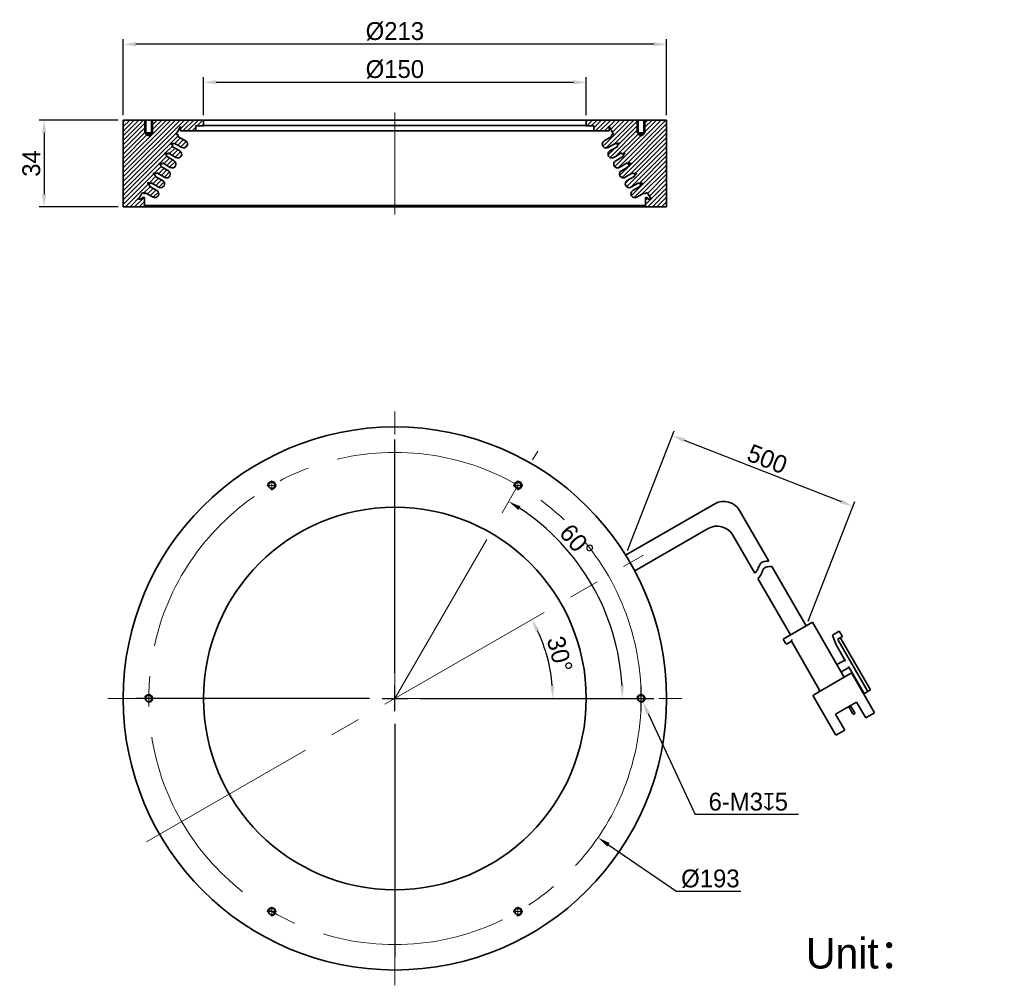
# Model space of a CAD drawing. Header units: inches. Extents: x -2939 to -2746, y -670 to -481.
import ezdxf

# ---------------------------------------------------------------- set-up
doc = ezdxf.new("R2010")
doc.units = ezdxf.units.IN
doc.header["$LTSCALE"] = 3
doc.header["$MEASUREMENT"] = 0
doc.header["$PDSIZE"] = -5
doc.linetypes.add('点画线', pattern=[18, 12, -2, 2, -2])
doc.layers.get('Defpoints').update_dxf_attribs({"lineweight": 18})
for name, color, linetype, lineweight in [('中心线层', 1, '点画线', 18), ('剖面线层', 4, 'Continuous', 18), ('明细栏文字', 6, 'Continuous', 18), ('标注', 3, 'Continuous', 25), ('粗实线层', 7, 'Continuous', 35)]:
    doc.layers.add(name, color=color, linetype=linetype, lineweight=lineweight)
doc.styles.get("Standard").update_dxf_attribs({"font": '兰亭黑 GBK.TTF'})
doc.dimstyles.new('CST Standard', dxfattribs={"dimtxt": 3.5, "dimasz": 2.5, "dimexe": 1, "dimexo": 1, "dimgap": 0.6, "dimtad": 1, "dimtoh": 1, "dimdsep": 46, "dimtxsty": 'Standard', "dimcen": -2.5, "dimdle": 5, "dimclrd": 8, "dimclre": 8, "dimadec": 1, "dimazin": 2, "dimtfac": 1, "dimtofl": 0, "dimtmove": 0, "dimatfit": 0, "dimfxl": 1, "dimtolj": 1, "dimarcsym": 0})

# ---------------------------------------------------------------- blocks, each defined once
blk = doc.blocks.new('*D118')
at = {"layer": 'Defpoints', "color": 0}
for p in [(-2817.02, -585.59), (-2835.24, -608.34), (-2921.99, -613.71), (-2809.49, -613.71), (-2914.45, -641.84)]:
    blk.add_point(p, dxfattribs=at)
at = {"layer": '标注', "color": 9, "linetype": 'Continuous', "lineweight": -2, "ltscale": 3}
blk.add_arc((-2865.74, -613.71), 30.96, 4.6271, 25.3729, dxfattribs=at)
at = {"layer": '标注', "color": 9}
for points in [[(-2837.39, -600.25), (-2838.13, -600.64), (-2838.92, -598.23)], [(-2835.29, -611.23), (-2834.46, -611.2), (-2834.77, -613.71)]]:
    blk.add_solid(points, dxfattribs=at)
at = {"layer": '标注', "color": 7, "ltscale": 3, "insert": (-2833.43, -605.06), "char_height": 3.5, "attachment_point": 5, "rotation": 285}
blk.add_mtext('\\A1;30%%d', dxfattribs=at)
blk = doc.blocks.new('*D119')
at = {"layer": 'Defpoints', "color": 0}
for p in [(-2837.73, -565.2), (-2823.84, -598.46), (-2921.99, -613.71), (-2865.74, -613.71), (-2809.49, -613.71)]:
    blk.add_point(p, dxfattribs=at)
at = {"layer": '标注', "color": 9, "linetype": 'Continuous', "lineweight": -2, "ltscale": 3}
blk.add_arc((-2865.74, -613.71), 44.59, 3.2129, 56.7871, dxfattribs=at)
at = {"layer": '标注', "color": 9}
for points in [[(-2841.1, -576.05), (-2841.53, -576.76), (-2843.44, -575.1)], [(-2821.64, -611.23), (-2820.8, -611.2), (-2821.15, -613.71)]]:
    blk.add_solid(points, dxfattribs=at)
at = {"layer": '标注', "color": 7, "ltscale": 3, "insert": (-2830.11, -582.95), "char_height": 3.5, "attachment_point": 5, "rotation": 310.8097}
blk.add_mtext('\\A1;60%%d', dxfattribs=at)
blk = doc.blocks.new('*D120')
at = {"layer": 'Defpoints', "color": 0}
for p in [(-2775.96, -576), (-2820.52, -585.63), (-2785.13, -599.46)]:
    blk.add_point(p, dxfattribs=at)
at = {"layer": '标注', "color": 8, "linetype": 'Continuous', "lineweight": -2, "ltscale": 3}
for p, q in [((-2820.15, -584.7), (-2810.99, -561.25)), ((-2784.76, -598.53), (-2775.6, -575.07))]:
    blk.add_line(p, q, dxfattribs=at)
at = {"layer": '标注', "color": 9, "linetype": 'Continuous', "lineweight": -2, "ltscale": 3}
blk.add_line((-2809.02, -563.09), (-2778.29, -575.09), dxfattribs=at)
at = {"layer": '标注', "color": 9}
for points in [[(-2808.87, -562.7), (-2809.18, -563.48), (-2811.35, -562.18)], [(-2778.44, -575.48), (-2778.14, -574.71), (-2775.96, -576)]]:
    blk.add_solid(points, dxfattribs=at)
at = {"layer": '标注', "color": 7, "ltscale": 3, "insert": (-2792.75, -566.77), "char_height": 3.5, "attachment_point": 5, "rotation": 338.6598}
blk.add_mtext('\\A1;500', dxfattribs=at)
blk = doc.blocks.new('*D121')
at = {"layer": 'Defpoints', "color": 0}
for p in [(-2817.8, -613.03), (-2817.17, -614.39)]:
    blk.add_point(p, dxfattribs=at)
at = {"layer": '标注', "color": 8, "linetype": 'Continuous', "ltscale": 3}
for p, q in [((-2817.49, -616.21), (-2817.49, -611.21)), ((-2819.99, -613.71), (-2814.99, -613.71))]:
    blk.add_line(p, q, dxfattribs=at)
at = {"layer": '标注', "color": 9, "linetype": 'Continuous', "lineweight": -2, "ltscale": 3}
for p in [(-2816.12, -616.66), (-2786.63, -636.46)]:
    blk.add_line(p, (-2806.9, -636.46), dxfattribs=at)
at = {"layer": '标注', "color": 9}
blk.add_solid([(-2815.74, -616.48), (-2816.49, -616.84), (-2817.17, -614.39)], dxfattribs=at)
at = {"layer": '标注', "color": 7, "ltscale": 3, "insert": (-2796.47, -633.97), "char_height": 3.5, "attachment_point": 5}
blk.add_mtext('\\A1;6-M3{\\A1;\\fGDT|b0|i0|c0|p2;\\C0;x}5', dxfattribs=at)
blk = doc.blocks.new('*D122')
at = {"layer": 'Defpoints', "color": 0}
for p in [(-2905.54, -586.44), (-2825.94, -640.99)]:
    blk.add_point(p, dxfattribs=at)
at = {"layer": '标注', "color": 8, "linetype": 'Continuous', "ltscale": 3}
for p, q in [((-2865.74, -608.71), (-2865.74, -562.96)), ((-2865.74, -616.21), (-2865.74, -611.21)), ((-2870.74, -613.71), (-2916.49, -613.71)), ((-2868.24, -613.71), (-2863.24, -613.71)), ((-2860.74, -613.71), (-2814.99, -613.71)), ((-2865.74, -618.71), (-2865.74, -664.46))]:
    blk.add_line(p, q, dxfattribs=at)
at = {"layer": '标注', "color": 9, "linetype": 'Continuous', "lineweight": -2, "ltscale": 3}
for p in [(-2823.88, -642.4), (-2797.93, -651.59)]:
    blk.add_line(p, (-2810.47, -651.59), dxfattribs=at)
at = {"layer": '标注', "color": 9}
blk.add_solid([(-2823.64, -642.06), (-2824.11, -642.75), (-2825.94, -640.99)], dxfattribs=at)
at = {"layer": '标注', "color": 7, "ltscale": 3, "insert": (-2803.9, -649.07), "char_height": 3.5, "attachment_point": 5}
blk.add_mtext('\\A1;%%C193', dxfattribs=at)
blk = doc.blocks.new('*D123')
at = {"layer": 'Defpoints', "color": 0}
for p in [(-2918.99, -485.43), (-2918.99, -500.31), (-2812.49, -500.31)]:
    blk.add_point(p, dxfattribs=at)
at = {"layer": '标注', "color": 8, "linetype": 'Continuous', "lineweight": -2, "ltscale": 3}
for p, q in [((-2918.99, -499.31), (-2918.99, -484.43)), ((-2812.49, -499.31), (-2812.49, -484.43))]:
    blk.add_line(p, q, dxfattribs=at)
at = {"layer": '标注', "color": 9, "linetype": 'Continuous', "lineweight": -2, "ltscale": 3}
blk.add_line((-2814.99, -485.43), (-2916.49, -485.43), dxfattribs=at)
at = {"layer": '标注', "color": 9}
for points in [[(-2916.49, -485.02), (-2916.49, -485.85), (-2918.99, -485.43)], [(-2814.99, -485.85), (-2814.99, -485.02), (-2812.49, -485.43)]]:
    blk.add_solid(points, dxfattribs=at)
at = {"layer": '标注', "color": 7, "ltscale": 3, "insert": (-2865.74, -482.91), "char_height": 3.5, "attachment_point": 5}
blk.add_mtext('\\A1;%%C213', dxfattribs=at)
blk = doc.blocks.new('*D124')
at = {"layer": 'Defpoints', "color": 0}
for p in [(-2828.24, -492.89), (-2903.24, -500.31), (-2828.24, -500.31)]:
    blk.add_point(p, dxfattribs=at)
at = {"layer": '标注', "color": 8, "linetype": 'Continuous', "lineweight": -2, "ltscale": 3}
for p, q in [((-2903.24, -499.31), (-2903.24, -491.89)), ((-2828.24, -499.31), (-2828.24, -491.89))]:
    blk.add_line(p, q, dxfattribs=at)
at = {"layer": '标注', "color": 9, "linetype": 'Continuous', "lineweight": -2, "ltscale": 3}
blk.add_line((-2900.74, -492.89), (-2830.74, -492.89), dxfattribs=at)
at = {"layer": '标注', "color": 9}
for points in [[(-2900.74, -492.47), (-2900.74, -493.3), (-2903.24, -492.89)], [(-2830.74, -493.3), (-2830.74, -492.47), (-2828.24, -492.89)]]:
    blk.add_solid(points, dxfattribs=at)
at = {"layer": '标注', "color": 7, "ltscale": 3, "insert": (-2865.74, -490.36), "char_height": 3.5, "attachment_point": 5}
blk.add_mtext('\\A1;%%C150', dxfattribs=at)
blk = doc.blocks.new('*D125')
at = {"layer": 'Defpoints', "color": 0}
for p in [(-2918.99, -500.31), (-2934.49, -517.31), (-2918.99, -517.31)]:
    blk.add_point(p, dxfattribs=at)
at = {"layer": '标注', "color": 8, "linetype": 'Continuous', "lineweight": -2, "ltscale": 3}
for p, q in [((-2919.99, -500.31), (-2935.49, -500.31)), ((-2919.99, -517.31), (-2935.49, -517.31))]:
    blk.add_line(p, q, dxfattribs=at)
at = {"layer": '标注', "color": 9, "linetype": 'Continuous', "lineweight": -2, "ltscale": 3}
blk.add_line((-2934.49, -502.81), (-2934.49, -514.81), dxfattribs=at)
at = {"layer": '标注', "color": 9}
for points in [[(-2934.07, -502.81), (-2934.91, -502.81), (-2934.49, -500.31)], [(-2934.91, -514.81), (-2934.07, -514.81), (-2934.49, -517.31)]]:
    blk.add_solid(points, dxfattribs=at)
at = {"layer": '标注', "color": 7, "ltscale": 3, "insert": (-2936.98, -508.81), "char_height": 3.5, "attachment_point": 5, "rotation": 90}
blk.add_mtext('\\A1;34', dxfattribs=at)

msp = doc.modelspace()

# ---------------------------------------------------------------- hatches: boundary and pattern name
at = {"layer": '剖面线层'}
h = msp.add_hatch(dxfattribs=at)
h.set_pattern_fill('ANSI31', color=0, style=0, pattern_type=0)
h.set_pattern_definition([(45, (-2972.3307, -731.83606), (-0.4490128, 0.4490128), [])])
edge = h.paths.add_edge_path(flags=0)
edge.add_line((-2823.5871, -506.3249), (-2823.3288, -506.1758))
edge.add_line((-2823.3288, -506.1758), (-2822.0715, -505.4499))
edge.add_line((-2822.0715, -505.4499), (-2822.1965, -505.2334))
edge.add_line((-2822.1965, -505.2334), (-2821.7635, -504.9834))
edge.add_line((-2821.7635, -504.9834), (-2821.8885, -504.7669))
edge.add_line((-2821.8885, -504.7669), (-2822.3215, -505.0169))
edge.add_line((-2822.3215, -505.0169), (-2822.4465, -504.8004))
edge.add_line((-2822.4465, -504.8004), (-2823.9621, -505.6754))
edge.add_arc((-2824.3371, -505.0259), 0.75, 120, 300, ccw=False)
edge.add_line((-2824.7121, -504.3764), (-2823.1965, -503.5014))
edge.add_line((-2823.1965, -503.5014), (-2823.3215, -503.2849))
edge.add_line((-2823.3215, -503.2849), (-2822.8885, -503.0349))
edge.add_line((-2822.8885, -503.0349), (-2823.7319, -501.5741))
edge.add_line((-2823.7319, -501.5741), (-2823.7319, -502.4358))
edge.add_line((-2823.7319, -502.4358), (-2826.7382, -502.4358))
edge.add_line((-2826.7382, -502.4358), (-2826.7382, -501.4358))
edge.add_line((-2826.7382, -501.4358), (-2828.2382, -501.4358))
edge.add_line((-2828.2382, -501.4358), (-2828.2382, -501.3608))
edge.add_line((-2828.2382, -501.3608), (-2828.2382, -500.3108))
edge.add_line((-2828.2382, -500.3108), (-2818.2382, -500.3108))
edge.add_line((-2818.2382, -500.3108), (-2818.2382, -502.8108))
edge.add_line((-2818.2382, -502.8108), (-2818.0632, -502.8108))
edge.add_line((-2818.0632, -502.8108), (-2818.0632, -503.0608))
edge.add_line((-2818.0632, -503.0608), (-2817.4882, -503.4063))
edge.add_line((-2817.4882, -503.4063), (-2816.9132, -503.0608))
edge.add_line((-2816.9132, -503.0608), (-2816.9132, -502.8108))
edge.add_line((-2816.9132, -502.8108), (-2816.7382, -502.8108))
edge.add_line((-2816.7382, -502.8108), (-2816.7382, -500.3108))
edge.add_line((-2816.7382, -500.3108), (-2812.4882, -500.3108))
edge.add_line((-2812.4882, -500.3108), (-2812.4882, -517.3088))
edge.add_line((-2812.4882, -517.3088), (-2816.3882, -517.3088))
edge.add_line((-2816.3882, -517.3088), (-2816.6382, -517.0588))
edge.add_line((-2816.6382, -517.0588), (-2816.6382, -515.8088))
edge.add_line((-2816.6382, -515.8088), (-2816.6382, -515.4606))
edge.add_line((-2816.6382, -515.4606), (-2816.2869, -515.4606))
edge.add_line((-2816.2869, -515.4606), (-2816.1369, -515.6106))
edge.add_line((-2816.1369, -515.6106), (-2816.1369, -515.8088))
edge.add_line((-2816.1369, -515.8088), (-2815.5135, -515.8088))
edge.add_line((-2815.5135, -515.8088), (-2816.2635, -514.5097))
edge.add_line((-2816.2635, -514.5097), (-2816.6965, -514.7597))
edge.add_line((-2816.6965, -514.7597), (-2816.8215, -514.5432))
edge.add_line((-2816.8215, -514.5432), (-2818.3371, -515.4182))
edge.add_arc((-2818.7121, -514.7687), 0.75, 120, 300, ccw=False)
edge.add_line((-2819.0871, -514.1192), (-2817.5715, -513.2442))
edge.add_line((-2817.5715, -513.2442), (-2817.6965, -513.0277))
edge.add_line((-2817.6965, -513.0277), (-2817.2635, -512.7777))
edge.add_line((-2817.2635, -512.7777), (-2817.3885, -512.5612))
edge.add_line((-2817.3885, -512.5612), (-2817.8215, -512.8112))
edge.add_line((-2817.8215, -512.8112), (-2817.9465, -512.5947))
edge.add_line((-2817.9465, -512.5947), (-2819.4621, -513.4697))
edge.add_arc((-2819.8371, -512.8201), 0.75, 120, 300, ccw=False)
edge.add_line((-2820.2121, -512.1706), (-2818.6965, -511.2956))
edge.add_line((-2818.6965, -511.2956), (-2818.8215, -511.0791))
edge.add_line((-2818.8215, -511.0791), (-2818.3885, -510.8291))
edge.add_line((-2818.3885, -510.8291), (-2818.5135, -510.6126))
edge.add_line((-2818.5135, -510.6126), (-2818.9465, -510.8626))
edge.add_line((-2818.9465, -510.8626), (-2819.0715, -510.6461))
edge.add_line((-2819.0715, -510.6461), (-2820.5871, -511.5211))
edge.add_arc((-2820.9621, -510.8716), 0.75, 120, 300, ccw=False)
edge.add_line((-2821.3371, -510.2221), (-2819.8215, -509.3471))
edge.add_line((-2819.8215, -509.3471), (-2819.9465, -509.1306))
edge.add_line((-2819.9465, -509.1306), (-2819.5135, -508.8806))
edge.add_line((-2819.5135, -508.8806), (-2819.6385, -508.664))
edge.add_line((-2819.6385, -508.664), (-2820.0715, -508.914))
edge.add_line((-2820.0715, -508.914), (-2820.1965, -508.6975))
edge.add_line((-2820.1965, -508.6975), (-2821.7121, -509.5725))
edge.add_arc((-2822.0871, -508.923), 0.75, 120, 300, ccw=False)
edge.add_line((-2822.4621, -508.2735), (-2820.9465, -507.3985))
edge.add_line((-2820.9465, -507.3985), (-2821.0715, -507.182))
edge.add_line((-2821.0715, -507.182), (-2820.6385, -506.932))
edge.add_line((-2820.6385, -506.932), (-2820.7635, -506.7155))
edge.add_line((-2820.7635, -506.7155), (-2821.1965, -506.9655))
edge.add_line((-2821.1965, -506.9655), (-2821.3215, -506.749))
edge.add_line((-2821.3215, -506.749), (-2822.8371, -507.624))
edge.add_arc((-2823.2121, -506.9745), 0.75, 120, 300, ccw=False)
edge = h.paths.add_edge_path(flags=0)
edge.add_line((-2918.9882, -517.3088), (-2918.9882, -507.7559))
edge.add_line((-2918.9882, -507.7559), (-2918.9882, -500.3108))
edge.add_line((-2918.9882, -500.3108), (-2914.7382, -500.3108))
edge.add_line((-2914.7382, -500.3108), (-2914.7382, -502.8108))
edge.add_line((-2914.7382, -502.8108), (-2914.5632, -502.8108))
edge.add_line((-2914.5632, -502.8108), (-2914.5632, -503.0608))
edge.add_line((-2914.5632, -503.0608), (-2913.9882, -503.4063))
edge.add_line((-2913.9882, -503.4063), (-2913.4132, -503.0608))
edge.add_line((-2913.4132, -503.0608), (-2913.4132, -502.8108))
edge.add_line((-2913.4132, -502.8108), (-2913.2382, -502.8108))
edge.add_line((-2913.2382, -502.8108), (-2913.2382, -500.3108))
edge.add_line((-2913.2382, -500.3108), (-2903.2382, -500.3108))
edge.add_line((-2903.2382, -500.3108), (-2903.2382, -501.3608))
edge.add_line((-2903.2382, -501.3608), (-2903.2382, -501.4358))
edge.add_line((-2903.2382, -501.4358), (-2904.7382, -501.4358))
edge.add_line((-2904.7382, -501.4358), (-2904.7382, -502.4358))
edge.add_line((-2904.7382, -502.4358), (-2907.7444, -502.4358))
edge.add_line((-2907.7444, -502.4358), (-2907.7444, -501.5741))
edge.add_line((-2907.7444, -501.5741), (-2908.5878, -503.0349))
edge.add_line((-2908.5878, -503.0349), (-2908.1548, -503.2849))
edge.add_line((-2908.1548, -503.2849), (-2908.2798, -503.5014))
edge.add_line((-2908.2798, -503.5014), (-2906.7643, -504.3764))
edge.add_arc((-2907.1393, -505.0259), 0.75, 240, 60, ccw=False)
edge.add_line((-2907.5143, -505.6754), (-2909.0298, -504.8004))
edge.add_line((-2909.0298, -504.8004), (-2909.1548, -505.0169))
edge.add_line((-2909.1548, -505.0169), (-2909.5878, -504.7669))
edge.add_line((-2909.5878, -504.7669), (-2909.7128, -504.9834))
edge.add_line((-2909.7128, -504.9834), (-2909.2798, -505.2334))
edge.add_line((-2909.2798, -505.2334), (-2909.4048, -505.4499))
edge.add_line((-2909.4048, -505.4499), (-2907.8893, -506.3249))
edge.add_arc((-2908.2643, -506.9745), 0.75, 240, 60, ccw=False)
edge.add_line((-2908.6393, -507.624), (-2910.1548, -506.749))
edge.add_line((-2910.1548, -506.749), (-2910.2798, -506.9655))
edge.add_line((-2910.2798, -506.9655), (-2910.7128, -506.7155))
edge.add_line((-2910.7128, -506.7155), (-2910.8378, -506.932))
edge.add_line((-2910.8378, -506.932), (-2910.4048, -507.182))
edge.add_line((-2910.4048, -507.182), (-2910.5298, -507.3985))
edge.add_line((-2910.5298, -507.3985), (-2909.0143, -508.2735))
edge.add_arc((-2909.3893, -508.923), 0.75, 240, 60, ccw=False)
edge.add_line((-2909.7643, -509.5725), (-2911.2798, -508.6975))
edge.add_line((-2911.2798, -508.6975), (-2911.4048, -508.914))
edge.add_line((-2911.4048, -508.914), (-2911.8378, -508.664))
edge.add_line((-2911.8378, -508.664), (-2911.9628, -508.8806))
edge.add_line((-2911.9628, -508.8806), (-2911.5298, -509.1306))
edge.add_line((-2911.5298, -509.1306), (-2911.6548, -509.3471))
edge.add_line((-2911.6548, -509.3471), (-2910.1393, -510.2221))
edge.add_arc((-2910.5143, -510.8716), 0.75, 240, 60, ccw=False)
edge.add_line((-2910.8893, -511.5211), (-2912.4048, -510.6461))
edge.add_line((-2912.4048, -510.6461), (-2912.5298, -510.8626))
edge.add_line((-2912.5298, -510.8626), (-2912.9628, -510.6126))
edge.add_line((-2912.9628, -510.6126), (-2913.0878, -510.8291))
edge.add_line((-2913.0878, -510.8291), (-2912.6548, -511.0791))
edge.add_line((-2912.6548, -511.0791), (-2912.7798, -511.2956))
edge.add_line((-2912.7798, -511.2956), (-2911.2643, -512.1706))
edge.add_arc((-2911.6393, -512.8201), 0.75, 240, 60, ccw=False)
edge.add_line((-2912.0143, -513.4697), (-2913.5298, -512.5947))
edge.add_line((-2913.5298, -512.5947), (-2913.6548, -512.8112))
edge.add_line((-2913.6548, -512.8112), (-2914.0878, -512.5612))
edge.add_line((-2914.0878, -512.5612), (-2914.2128, -512.7777))
edge.add_line((-2914.2128, -512.7777), (-2913.7798, -513.0277))
edge.add_line((-2913.7798, -513.0277), (-2913.9048, -513.2442))
edge.add_line((-2913.9048, -513.2442), (-2912.3893, -514.1192))
edge.add_arc((-2912.7643, -514.7687), 0.75, 240, 60, ccw=False)
edge.add_line((-2913.1393, -515.4182), (-2914.6548, -514.5432))
edge.add_line((-2914.6548, -514.5432), (-2914.7798, -514.7597))
edge.add_line((-2914.7798, -514.7597), (-2915.2128, -514.5097))
edge.add_line((-2915.2128, -514.5097), (-2915.9628, -515.8088))
edge.add_line((-2915.9628, -515.8088), (-2915.3395, -515.8088))
edge.add_line((-2915.3395, -515.8088), (-2915.3395, -515.6106))
edge.add_line((-2915.3395, -515.6106), (-2915.1895, -515.4606))
edge.add_line((-2915.1895, -515.4606), (-2914.8382, -515.4606))
edge.add_line((-2914.8382, -515.4606), (-2914.8382, -515.8088))
edge.add_line((-2914.8382, -515.8088), (-2914.8382, -517.0588))
edge.add_line((-2914.8382, -517.0588), (-2915.0882, -517.3088))
edge.add_line((-2915.0882, -517.3088), (-2918.9882, -517.3088))

# ---------------------------------------------------------------- linework, layer by layer
at = {"layer": '中心线层', "color": 0}
for p, q in [((-2865.7382, -498.8108), (-2865.7382, -518.8088)), ((-2865.7382, -669.9636), (-2865.7382, -557.4636)), ((-2865.7382, -613.7136), (-2837.7293, -565.2008)), ((-2889.8632, -572.875), (-2889.8632, -570.9807)), ((-2841.6132, -572.875), (-2841.6132, -570.9807)), ((-2890.8103, -571.9279), (-2888.916, -571.9279)), ((-2842.5603, -571.9279), (-2840.666, -571.9279)), ((-2914.4521, -641.8386), (-2817.0242, -585.5886)), ((-2913.9882, -614.6607), (-2913.9882, -612.7664)), ((-2817.4882, -614.6607), (-2817.4882, -612.7664)), ((-2921.9882, -613.7136), (-2809.4882, -613.7136)), ((-2914.9353, -613.7136), (-2913.041, -613.7136)), ((-2818.4353, -613.7136), (-2816.541, -613.7136)), ((-2890.8103, -655.4993), (-2888.916, -655.4993)), ((-2889.8632, -656.4465), (-2889.8632, -654.5522)), ((-2842.5603, -655.4993), (-2840.666, -655.4993)), ((-2841.6132, -656.4465), (-2841.6132, -654.5522))]:
    msp.add_line(p, q, dxfattribs=at)
msp.add_circle((-2865.7382, -613.7136), 48.25, dxfattribs=at)
at = {"layer": '粗实线层', "color": 0}
for p, q in [((-2918.9882, -500.3108), (-2918.9882, -517.3088)), ((-2903.2382, -500.3108), (-2918.9882, -500.3108)), ((-2912.9882, -500.3108), (-2914.9882, -500.3108)), ((-2914.7382, -502.8108), (-2914.7382, -500.3108)), ((-2914.5632, -503.0608), (-2914.5632, -500.3108)), ((-2913.4132, -503.0608), (-2913.4132, -500.3108)), ((-2913.2382, -502.8108), (-2913.2382, -500.3108)), ((-2908.5878, -503.0349), (-2907.7444, -501.5741)), ((-2907.7444, -502.4358), (-2907.7444, -501.5741)), ((-2904.7382, -501.4358), (-2903.2382, -501.4358)), ((-2904.7382, -501.4358), (-2904.7382, -502.4358)), ((-2903.2382, -500.3108), (-2903.2382, -501.3608)), ((-2903.2382, -500.3108), (-2828.2382, -500.3108)), ((-2903.2382, -501.3608), (-2903.2382, -501.4358)), ((-2903.2382, -501.3608), (-2828.2382, -501.3608)), ((-2828.2382, -500.3108), (-2812.4882, -500.3108)), ((-2828.2382, -500.3108), (-2828.2382, -501.3608)), ((-2828.2382, -501.3608), (-2828.2382, -501.4358)), ((-2826.7382, -501.4358), (-2828.2382, -501.4358)), ((-2826.7382, -501.4358), (-2826.7382, -502.4358)), ((-2823.7319, -502.4358), (-2823.7319, -501.5741)), ((-2822.8885, -503.0349), (-2823.7319, -501.5741)), ((-2818.4882, -500.3108), (-2816.4882, -500.3108)), ((-2818.2382, -502.8108), (-2818.2382, -500.3108)), ((-2818.0632, -503.0608), (-2818.0632, -500.3108)), ((-2816.9132, -503.0608), (-2816.9132, -500.3108)), ((-2816.7382, -502.8108), (-2816.7382, -500.3108)), ((-2812.4882, -500.3108), (-2812.4882, -517.3088)), ((-2914.7382, -502.8108), (-2913.2382, -502.8108)), ((-2913.9882, -503.4063), (-2914.5632, -503.0608)), ((-2913.4132, -503.0608), (-2914.5632, -503.0608)), ((-2913.9882, -503.4063), (-2913.4132, -503.0608)), ((-2908.1548, -503.2849), (-2908.5878, -503.0349)), ((-2908.2798, -503.5014), (-2908.1548, -503.2849)), ((-2906.7643, -504.3764), (-2908.2798, -503.5014)), ((-2906.7643, -504.3764), (-2908.2798, -503.5014)), ((-2907.7444, -502.4358), (-2904.7382, -502.4358)), ((-2904.7382, -502.4358), (-2826.7382, -502.4358)), ((-2823.7319, -502.4358), (-2826.7382, -502.4358)), ((-2824.7121, -504.3764), (-2823.1965, -503.5014)), ((-2824.7121, -504.3764), (-2823.1965, -503.5014)), ((-2823.3215, -503.2849), (-2822.8885, -503.0349)), ((-2823.1965, -503.5014), (-2823.3215, -503.2849)), ((-2816.7382, -502.8108), (-2818.2382, -502.8108)), ((-2817.4882, -503.4063), (-2818.0632, -503.0608)), ((-2818.0632, -503.0608), (-2816.9132, -503.0608)), ((-2817.4882, -503.4063), (-2816.9132, -503.0608)), ((-2909.7128, -504.9834), (-2909.5878, -504.7669)), ((-2909.2798, -505.2334), (-2909.7128, -504.9834)), ((-2909.1548, -505.0169), (-2909.5878, -504.7669)), ((-2909.5878, -504.7669), (-2909.5878, -504.7669)), ((-2909.4048, -505.4499), (-2909.2798, -505.2334)), ((-2907.8893, -506.3249), (-2909.4048, -505.4499)), ((-2907.8893, -506.3249), (-2909.4048, -505.4499)), ((-2909.1548, -505.0169), (-2909.0298, -504.8004)), ((-2907.5143, -505.6754), (-2909.0298, -504.8004)), ((-2823.9621, -505.6754), (-2822.4465, -504.8004)), ((-2823.5871, -506.3249), (-2822.0715, -505.4499)), ((-2823.5871, -506.3249), (-2822.0715, -505.4499)), ((-2822.3215, -505.0169), (-2822.4465, -504.8004)), ((-2822.3215, -505.0169), (-2821.8885, -504.7669)), ((-2822.1965, -505.2334), (-2821.7635, -504.9834)), ((-2822.0715, -505.4499), (-2822.1965, -505.2334)), ((-2821.8885, -504.7669), (-2821.8885, -504.7669)), ((-2821.7635, -504.9834), (-2821.8885, -504.7669)), ((-2910.8378, -506.932), (-2910.7128, -506.7155)), ((-2910.4048, -507.182), (-2910.8378, -506.932)), ((-2910.2798, -506.9655), (-2910.7128, -506.7155)), ((-2910.7128, -506.7155), (-2910.7128, -506.7155)), ((-2910.5298, -507.3985), (-2910.4048, -507.182)), ((-2909.0143, -508.2735), (-2910.5298, -507.3985)), ((-2909.0143, -508.2735), (-2910.5298, -507.3985)), ((-2910.2798, -506.9655), (-2910.1548, -506.749)), ((-2908.6393, -507.624), (-2910.1548, -506.749)), ((-2822.8371, -507.624), (-2821.3215, -506.749)), ((-2822.4621, -508.2735), (-2820.9465, -507.3985)), ((-2822.4621, -508.2735), (-2820.9465, -507.3985)), ((-2821.1965, -506.9655), (-2821.3215, -506.749)), ((-2821.1965, -506.9655), (-2820.7635, -506.7155)), ((-2821.0715, -507.182), (-2820.6385, -506.932)), ((-2820.9465, -507.3985), (-2821.0715, -507.182)), ((-2820.7635, -506.7155), (-2820.7635, -506.7155)), ((-2820.6385, -506.932), (-2820.7635, -506.7155)), ((-2911.9628, -508.8806), (-2911.8378, -508.664)), ((-2911.5298, -509.1306), (-2911.9628, -508.8806)), ((-2911.4048, -508.914), (-2911.8378, -508.664)), ((-2911.8378, -508.664), (-2911.8378, -508.664)), ((-2911.6548, -509.3471), (-2911.5298, -509.1306)), ((-2910.1393, -510.2221), (-2911.6548, -509.3471)), ((-2910.1393, -510.2221), (-2911.6548, -509.3471)), ((-2911.4048, -508.914), (-2911.2798, -508.6975)), ((-2909.7643, -509.5725), (-2911.2798, -508.6975)), ((-2821.7121, -509.5725), (-2820.1965, -508.6975)), ((-2821.3371, -510.2221), (-2819.8215, -509.3471)), ((-2821.3371, -510.2221), (-2819.8215, -509.3471)), ((-2820.0715, -508.914), (-2820.1965, -508.6975)), ((-2820.0715, -508.914), (-2819.6385, -508.664)), ((-2819.9465, -509.1306), (-2819.5135, -508.8806)), ((-2819.8215, -509.3471), (-2819.9465, -509.1306)), ((-2819.6385, -508.664), (-2819.6385, -508.664)), ((-2819.5135, -508.8806), (-2819.6385, -508.664)), ((-2913.0878, -510.8291), (-2912.9628, -510.6126)), ((-2912.6548, -511.0791), (-2913.0878, -510.8291)), ((-2912.5298, -510.8626), (-2912.9628, -510.6126)), ((-2912.9628, -510.6126), (-2912.9628, -510.6126)), ((-2912.7798, -511.2956), (-2912.6548, -511.0791)), ((-2911.2643, -512.1706), (-2912.7798, -511.2956)), ((-2911.2643, -512.1706), (-2912.7798, -511.2956)), ((-2912.5298, -510.8626), (-2912.4048, -510.6461)), ((-2910.8893, -511.5211), (-2912.4048, -510.6461)), ((-2820.5871, -511.5211), (-2819.0715, -510.6461)), ((-2820.2121, -512.1706), (-2818.6965, -511.2956)), ((-2820.2121, -512.1706), (-2818.6965, -511.2956)), ((-2818.9465, -510.8626), (-2819.0715, -510.6461)), ((-2818.9465, -510.8626), (-2818.5135, -510.6126)), ((-2818.8215, -511.0791), (-2818.3885, -510.8291)), ((-2818.6965, -511.2956), (-2818.8215, -511.0791)), ((-2818.5135, -510.6126), (-2818.5135, -510.6126)), ((-2818.3885, -510.8291), (-2818.5135, -510.6126)), ((-2914.2128, -512.7777), (-2914.0878, -512.5612)), ((-2913.7798, -513.0277), (-2914.2128, -512.7777)), ((-2913.6548, -512.8112), (-2914.0878, -512.5612)), ((-2914.0878, -512.5612), (-2914.0878, -512.5612)), ((-2913.9048, -513.2442), (-2913.7798, -513.0277)), ((-2912.3893, -514.1192), (-2913.9048, -513.2442)), ((-2912.3893, -514.1192), (-2913.9048, -513.2442)), ((-2913.6548, -512.8112), (-2913.5298, -512.5947)), ((-2912.0143, -513.4697), (-2913.5298, -512.5947)), ((-2819.4621, -513.4697), (-2817.9465, -512.5947)), ((-2819.0871, -514.1192), (-2817.5715, -513.2442)), ((-2819.0871, -514.1192), (-2817.5715, -513.2442)), ((-2817.8215, -512.8112), (-2817.9465, -512.5947)), ((-2817.8215, -512.8112), (-2817.3885, -512.5612)), ((-2817.6965, -513.0277), (-2817.2635, -512.7777)), ((-2817.5715, -513.2442), (-2817.6965, -513.0277)), ((-2817.3885, -512.5612), (-2817.3885, -512.5612)), ((-2817.2635, -512.7777), (-2817.3885, -512.5612)), ((-2915.9628, -515.8088), (-2915.2128, -514.5097)), ((-2914.7798, -514.7597), (-2915.2128, -514.5097)), ((-2915.2128, -514.5097), (-2915.2128, -514.5097)), ((-2914.7798, -514.7597), (-2914.6548, -514.5432)), ((-2913.1393, -515.4182), (-2914.6548, -514.5432)), ((-2818.3371, -515.4182), (-2816.8215, -514.5432)), ((-2816.6965, -514.7597), (-2816.8215, -514.5432)), ((-2816.6965, -514.7597), (-2816.2635, -514.5097)), ((-2816.2635, -514.5097), (-2816.2635, -514.5097)), ((-2815.5135, -515.8088), (-2816.2635, -514.5097)), ((-2915.3395, -515.8088), (-2915.9628, -515.8088)), ((-2915.1895, -515.4606), (-2915.3395, -515.6106)), ((-2915.3395, -515.6106), (-2915.3395, -515.8088)), ((-2914.8382, -515.4606), (-2915.1895, -515.4606)), ((-2914.8382, -517.0588), (-2915.0882, -517.3088)), ((-2914.8382, -515.8088), (-2914.8382, -515.4606)), ((-2914.8382, -515.8088), (-2914.8382, -517.0588)), ((-2816.6382, -517.0588), (-2914.8382, -517.0588)), ((-2816.6382, -515.8088), (-2816.6382, -515.4606)), ((-2816.6382, -515.4606), (-2816.2869, -515.4606)), ((-2816.6382, -515.8088), (-2816.6382, -517.0588)), ((-2816.6382, -517.0588), (-2816.3882, -517.3088)), ((-2816.2869, -515.4606), (-2816.1369, -515.6106)), ((-2816.1369, -515.6106), (-2816.1369, -515.8088)), ((-2816.1369, -515.8088), (-2815.5135, -515.8088)), ((-2915.0882, -517.3088), (-2918.9882, -517.3088)), ((-2915.0882, -517.3088), (-2816.3882, -517.3088)), ((-2816.3882, -517.3088), (-2812.4882, -517.3088)), ((-2803.0441, -575.5463), (-2820.5164, -585.6339)), ((-2798.1806, -576.8495), (-2792.4451, -586.7837)), ((-2804.3473, -580.4098), (-2818.7363, -588.7173)), ((-2799.4838, -581.713), (-2795.2037, -589.1263)), ((-2791.8362, -587.8383), (-2785.126, -599.4607)), ((-2794.5949, -590.1808), (-2788.2094, -601.2409)), ((-2789.6483, -602.0716), (-2783.8927, -598.7486)), ((-2777.7808, -609.3348), (-2783.8927, -598.7486)), ((-2789.1736, -602.8938), (-2789.6483, -602.0716)), ((-2778.6297, -600.5063), (-2779.9658, -601.2778)), ((-2779.9658, -601.2778), (-2779.3247, -603.1002)), ((-2778.7557, -601.9495), (-2778.0363, -601.5341)), ((-2778.0363, -601.5341), (-2778.6297, -600.5063)), ((-2772.5135, -612.0493), (-2778.4474, -601.7715)), ((-2788.8493, -602.9807), (-2788.0271, -602.506)), ((-2782.5086, -612.0644), (-2788.0271, -602.506)), ((-2779.3247, -603.1002), (-2777.4259, -606.3891)), ((-2773.0274, -612.346), (-2778.8426, -602.2737)), ((-2777.5445, -606.1836), (-2778.8807, -606.955)), ((-2778.0499, -608.3939), (-2776.7138, -607.6225)), ((-2776.8325, -607.4169), (-2773.7468, -612.7614)), ((-2783.6232, -612.982), (-2776.4287, -608.8283)), ((-2771.7134, -616.5207), (-2776.1045, -608.9151)), ((-2774.4589, -611.528), (-2774.5617, -611.5874)), ((-2779.319, -620.9118), (-2783.7101, -613.3062)), ((-2773.8496, -612.8207), (-2772.5135, -612.0493)), ((-2775.2408, -614.4462), (-2779.352, -616.8197)), ((-2776.7831, -615.3366), (-2775.9642, -616.7549)), ((-2776.4228, -615.1286), (-2775.6039, -616.5469)), ((-2773.4606, -617.5295), (-2775.2408, -614.4462)), ((-2777.5718, -619.9031), (-2779.352, -616.8197)), ((-2775.6473, -616.709), (-2775.8021, -616.7984)), ((-2771.7134, -616.5207), (-2773.4606, -617.5295)), ((-2777.5718, -619.9031), (-2779.319, -620.9118))]:
    msp.add_line(p, q, dxfattribs=at)
for centre, radius in [((-2865.7382, -613.7136), 53.25), ((-2889.8632, -571.9279), 0.625), ((-2841.6132, -571.9279), 0.625), ((-2865.7382, -613.7136), 37.5), ((-2913.9882, -613.7136), 0.625), ((-2817.4882, -613.7136), 0.625), ((-2889.8632, -655.4993), 0.625), ((-2841.6132, -655.4993), 0.625)]:
    msp.add_circle(centre, radius, dxfattribs=at)
for centre, radius, start, end in [((-2907.1393, -505.0259), 0.75, 240, 60), ((-2824.3371, -505.0259), 0.75, 120, 300), ((-2908.2643, -506.9745), 0.75, 240, 60), ((-2823.2121, -506.9745), 0.75, 120, 300), ((-2909.3893, -508.923), 0.75, 240, 60), ((-2822.0871, -508.923), 0.75, 120, 300), ((-2910.5143, -510.8716), 0.75, 240, 60), ((-2820.9621, -510.8716), 0.75, 120, 300), ((-2911.6393, -512.8201), 0.75, 240, 60), ((-2819.8371, -512.8201), 0.75, 120, 300), ((-2912.7643, -514.7687), 0.75, 240, 60), ((-2818.7121, -514.7687), 0.75, 120, 300), ((-2889.8632, -571.9279), 0.75, 255, 195), ((-2841.6132, -571.9279), 0.75, 255, 195), ((-2801.264, -578.6296), 3.5603, 30, 120), ((-2802.5671, -583.4932), 3.5603, 30, 120), ((-2778.6371, -602.1551), 0.2374, 120, 210), ((-2788.968, -602.7752), 0.2374, 210, 300), ((-2778.9993, -606.7494), 0.2374, 210, 300), ((-2777.9312, -608.5994), 0.2374, 120, 210), ((-2777.5752, -609.2161), 0.2374, 210, 300), ((-2776.3101, -609.0338), 0.2374, 30, 120), ((-2913.9882, -613.7136), 0.75, 255, 195), ((-2817.4882, -613.7136), 0.75, 255, 195), ((-2783.5045, -613.1876), 0.2374, 120, 210), ((-2782.7141, -612.1831), 0.2374, 300, 30), ((-2775.8615, -616.6956), 0.1187, 210, 300), ((-2775.7067, -616.6062), 0.1187, 300, 30), ((-2889.8632, -655.4993), 0.75, 255, 195), ((-2841.6132, -655.4993), 0.75, 255, 195)]:
    msp.add_arc(centre, radius, start, end, dxfattribs=at)
for points, knots in [([(-2795.2037, -589.1263), (-2794.9803, -588.947), (-2794.5344, -588.4164), (-2794.1299, -586.8753), (-2793.1402, -586.7167), (-2792.4451, -586.7837)], [0, 0, 0, 0, 362.04967612, 852.9882917, 1573.23244574, 1573.23244574, 1573.23244574, 1573.23244574]), ([(-2794.5949, -590.1808), (-2794.3715, -590.0016), (-2793.9255, -589.4709), (-2793.5211, -587.9299), (-2792.5313, -587.7713), (-2791.8362, -587.8383)], [0, 0, 0, 0, 362.1262299, 853.16865226, 1573.56509872, 1573.56509872, 1573.56509872, 1573.56509872]), ([(-2788.0271, -602.506), (-2788.0259, -602.5017), (-2788.0219, -602.4865), (-2788.0138, -602.4562), (-2788.002, -602.4123), (-2787.9879, -602.3598), (-2787.9725, -602.3021), (-2787.9564, -602.2423), (-2787.9456, -602.2019), (-2787.9402, -602.1818)], [0, 0, 0, 0, 119.63438503, 423.90019204, 846.9051442, 1345.81601224, 1890.73137015, 2456.5641193, 3018.40696606, 3018.40696606, 3018.40696606, 3018.40696606])]:
    msp.add_open_spline(points, degree=3, knots=knots, dxfattribs=at)

# ---------------------------------------------------------------- texts
at = {"layer": '明细栏文字', "color": 0, "ltscale": 3, "insert": (-2785.1731, -660.6758), "char_height": 6, "width": 32.506121, "attachment_point": 1}
msp.add_mtext('Unit：mm', dxfattribs=at)

# ---------------------------------------------------------------- dimensions: what is measured, and where the dimension line sits
at = {"layer": '标注', "color": 0, "ltscale": 3}
for base, p1, p2, picture, middle in [((-2918.9882, -485.4348), (-2812.4882, -500.3108), (-2918.9882, -500.3108), '*D123', (-2865.7382, -482.9104)), ((-2828.2382, -492.8877), (-2903.2382, -500.3108), (-2828.2382, -500.3108), '*D124', (-2865.7382, -490.3633))]:
    dim = msp.add_linear_dim(base=base, p1=p1, p2=p2, dimstyle='CST Standard', override={"dimscale": 1, "dimlfac": 2, "dimpost": '%%C<>', "dimsah": 1, "dimclrd": 9, "dimclrt": 7, "dimtzin": 8}, dxfattribs=at)
    dim.commit()
    dim.dimension.update_dxf_attribs({"geometry": picture, "text_midpoint": middle})
dim = msp.add_linear_dim(base=(-2934.4904, -517.3088), p1=(-2918.9882, -500.3108), p2=(-2918.9882, -517.3088), angle=270, dimstyle='CST Standard', override={"dimscale": 1, "dimlfac": 2, "dimsah": 1, "dimclrd": 9, "dimclrt": 7, "dimtzin": 8}, dxfattribs=at)
dim.commit()
dim.dimension.update_dxf_attribs({"geometry": '*D125', "text_midpoint": (-2936.9778, -508.8098)})
dim = msp.add_linear_dim(base=(-2775.9618, -576.0044), p1=(-2820.5164, -585.6339), p2=(-2785.126, -599.4607), angle=338.659808, text='500', dimstyle='CST Standard', override={"dimscale": 1, "dimlfac": 2, "dimsah": 1, "dimclrd": 9, "dimclrt": 7, "dimtzin": 0}, dxfattribs=at)
dim.commit()
dim.dimension.update_dxf_attribs({"geometry": '*D120', "text_midpoint": (-2792.7518, -566.7741)})
dim = msp.add_diameter_dim_2p(p1=(-2905.5383, -586.437), p2=(-2825.9381, -640.9902), dimstyle='CST Standard', override={"dimscale": 1, "dimlfac": 2, "dimpost": '%%C<>', "dimsah": 1, "dimclrd": 9, "dimclrt": 7, "dimtzin": 8}, dxfattribs=at)
dim.commit()
dim.dimension.update_dxf_attribs({"geometry": '*D122', "text_midpoint": (-2803.8976, -651.5917), "dimtype": 163})
dim = msp.add_angular_dim_2l(base=(-2823.8383, -598.4633), line1=((-2921.9882, -613.7136), (-2809.4882, -613.7136)), line2=((-2865.7382, -613.7136), (-2837.7293, -565.2008)), dimstyle='CST Standard', override={"dimscale": 1, "dimtad": 1, "dimtih": 0, "dimtoh": 0, "dimlfac": 2, "dimsah": 1, "dimclrd": 9, "dimclrt": 7, "dimtdec": 1, "dimtzin": 8}, dxfattribs=at)
dim.commit()
dim.dimension.update_dxf_attribs({"geometry": '*D119', "text_midpoint": (-2831.9895, -584.5726), "dimtype": 162})
dim = msp.add_angular_dim_2l(base=(-2835.2439, -608.3366), line1=((-2921.9882, -613.7136), (-2809.4882, -613.7136)), line2=((-2914.4521, -641.8386), (-2817.0242, -585.5886)), dimstyle='CST Standard', override={"dimscale": 1, "dimtad": 1, "dimtih": 0, "dimtoh": 0, "dimlfac": 2, "dimsah": 1, "dimclrd": 9, "dimclrt": 7, "dimtdec": 1, "dimtzin": 8}, dxfattribs=at)
dim.commit()
dim.dimension.update_dxf_attribs({"geometry": '*D118', "text_midpoint": (-2833.4259, -605.0555)})
dim = msp.add_diameter_dim_2p(p1=(-2817.8048, -613.0337), p2=(-2817.1716, -614.3935), text='6-M3{\\A1;\\fGDT|b0|i0|c0|p2;\\C0;x}5', dimstyle='CST Standard', override={"dimscale": 1, "dimlfac": 2, "dimpost": '6-M<>牙深5(均布)', "dimtxsty": 'Standard', "dimsah": 1, "dimclrd": 9, "dimclrt": 7}, dxfattribs=at)
dim.commit()
dim.dimension.update_dxf_attribs({"geometry": '*D121', "text_midpoint": (-2796.466, -636.4561), "dimtype": 163})

doc.saveas('drawing.dxf')
